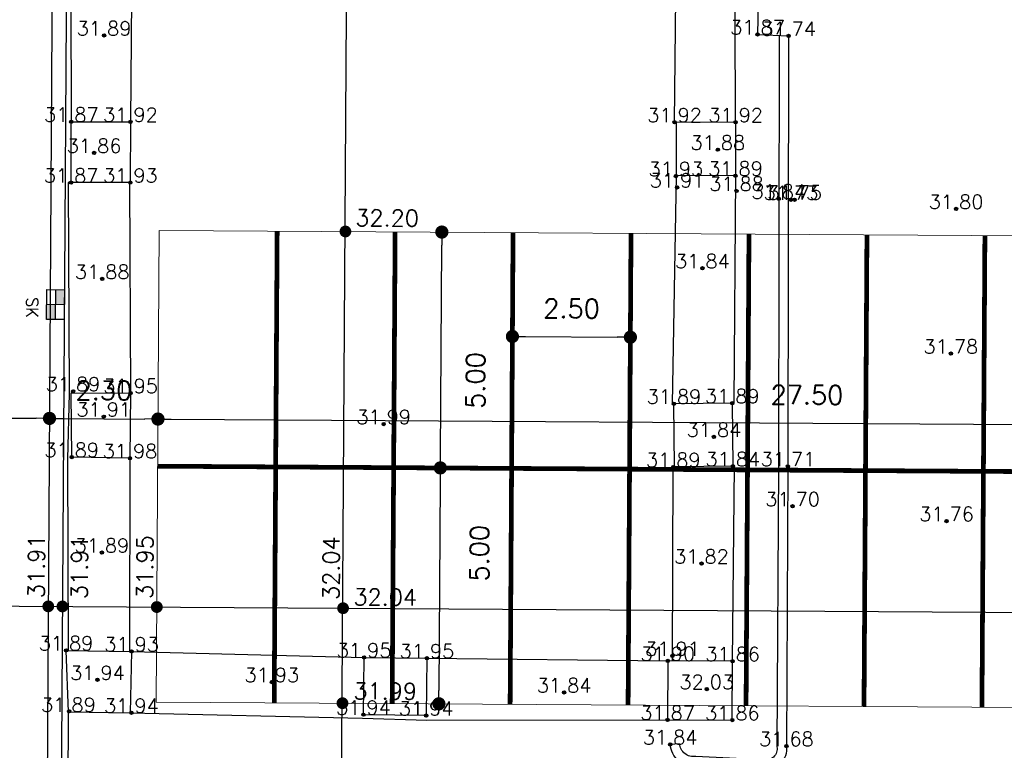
# Model space of a CAD drawing. Header units: metres. Extents: x 202952 to 203755, y 348879 to 349702.
# Tile 46 of 82: x 203339 to 203360, y 349389 to 349405. Entities that reach past the tile are written whole.
import ezdxf
from ezdxf.enums import TextEntityAlignment as Align

# ---------------------------------------------------------------- set-up
doc = ezdxf.new("R2010")
doc.units = ezdxf.units.M
doc.linetypes.add('PH 1-1 STREEP', pattern=[2, 1, -1])
for name, color, linetype in [('PH-INM-HOOGTE', 20, 'Continuous'), ('PH-INM-HOOGTEPUNT', 20, 'Continuous'), ('PH-INM-KANTVERHARDING', 253, 'Continuous'), ('PH-NIEUW-AAND-DPROF', 1, 'Continuous'), ('PH-NIEUW-BAND-20-30', 115, 'Continuous'), ('PH-NIEUW-HOOGTES', 170, 'Continuous'), ('PH-NIEUW-MAATVOERING', 2, 'Continuous'), ('PH-RIO-KOLK', 7, 'Continuous')]:
    doc.layers.add(name, color=color, linetype=linetype)
doc.layers.add('PH-NIEUW-AFSCHEIDING MATERIAAL PARKEERVAK', color=115, linetype='PH 1-1 STREEP', transparency=0.5)
doc.layers.add('PH-NIEUW-AFSCHEIDING PARKEERVAK MAATVOERING', color=115, linetype='Continuous', lineweight=5)
doc.styles.add('1-200', font='romans.shx', dxfattribs={"height": 0.4})
doc.styles.add('ISO', font='ISO')
doc.styles.add('ROMANS', font='romans.shx')
doc.dimstyles.new('BEMATING200', dxfattribs={"dimtxt": 0.4, "dimasz": 0.28, "dimexe": 0.5, "dimexo": 0.1, "dimgap": 0.4, "dimtad": 1, "dimlfac": -0.1, "dimzin": 0, "dimdsep": 46, "dimtxsty": '1-200', "dimblk": 'DOT', "dimcen": 0.09, "dimclrd": 8, "dimclre": 8, "dimclrt": 256, "dimadec": 3, "dimazin": 0, "dimtfac": 1, "dimtmove": 2, "dimatfit": 3, "dimfxl": 1, "dimtolj": 1, "dimtzin": 0, "dimarcsym": 0})

# ---------------------------------------------------------------- blocks, each defined once
blk = doc.blocks.new('MARKER', base_point=(45, 10))
at = {"color": 0}
for radius in [0.35, 0.25]:
    blk.add_circle((45, 10), radius, dxfattribs=at)
at = {"color": 0, "style": 'ISO'}
blk.add_attdef('MARKER', (45.6, 10), '', height=0.9, dxfattribs=at)
blk = doc.blocks.new('*U48')
h = blk.add_hatch(color=256)
h.paths.add_polyline_path([(0, 0.374), (-0.315, 0.374), (-0.315, 0.187), (0, 0.187)])
h.paths.add_polyline_path([(0, 0.187), (0, 0), (0.315, 0), (0.315, 0.187)])
blk.add_lwpolyline([(0.315, 0), (-0.315, 0), (-0.315, 0.374), (0.315, 0.374)], close=True)
for points in [[(-0.315, 0.374), (0, 0.374), (0, 0)], [(-0.315, 0.187), (0.315, 0.187)]]:
    blk.add_lwpolyline(points)
at = {"style": 'ROMANS'}
blk.add_attdef('SK', (-0.149, -0.428), '', height=0.25, dxfattribs=at)
blk = doc.blocks.new('_Dot')
at = {"color": 0, "linetype": 'ByBlock', "lineweight": -2}
blk.add_line((-0.5, 0), (-1, 0), dxfattribs=at)
at = {"color": 0, "linetype": 'ByBlock', "const_width": 0.5}
blk.add_lwpolyline([(-0.25, 0, 1), (0.25, 0, 1)], format="xyb", close=True, dxfattribs=at)
blk = doc.blocks.new('*D99')
at = {"layer": 'Defpoints', "color": 0, "transparency": 16777216}
for p in [(203333.676, 349396.186), (203339.476, 349396.15), (203339.476, 349396.15)]:
    blk.add_point(p, dxfattribs=at)
at = {"layer": 'PH-NIEUW-MAATVOERING', "color": 8, "lineweight": -2, "transparency": 16777216}
blk.add_line((203333.956, 349396.185), (203339.196, 349396.152), dxfattribs=at)
at = {"layer": 'PH-NIEUW-MAATVOERING', "color": 8, "lineweight": -2, "transparency": 16777216, "xscale": 0.28, "yscale": 0.28, "zscale": 0.28}
for p, rotation in [((203333.676, 349396.186), 179.6402103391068), ((203339.476, 349396.15), 359.6402103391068)]:
    blk.add_blockref('_Dot', p, dxfattribs=dict(at, rotation=rotation))
at = {"layer": 'PH-NIEUW-MAATVOERING', "transparency": 16777216, "insert": (203337.761, 349396.761), "char_height": 0.4, "attachment_point": 5, "rotation": 359.6402, "style": '1-200'}
blk.add_mtext('\\A1;5.80', dxfattribs=at)
blk = doc.blocks.new('*D100')
at = {"layer": 'Defpoints', "color": 0, "transparency": 16777216}
for p in [(203339.476, 349396.15), (203341.775, 349396.136), (203341.775, 349396.136)]:
    blk.add_point(p, dxfattribs=at)
at = {"layer": 'PH-NIEUW-MAATVOERING', "color": 8, "lineweight": -2, "transparency": 16777216}
blk.add_line((203339.756, 349396.148), (203341.496, 349396.137), dxfattribs=at)
at = {"layer": 'PH-NIEUW-MAATVOERING', "color": 8, "lineweight": -2, "transparency": 16777216, "xscale": 0.28, "yscale": 0.28, "zscale": 0.28}
for p, rotation in [((203339.476, 349396.15), 179.6402103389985), ((203341.775, 349396.136), 359.6402103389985)]:
    blk.add_blockref('_Dot', p, dxfattribs=dict(at, rotation=rotation))
at = {"layer": 'PH-NIEUW-MAATVOERING', "transparency": 16777216, "insert": (203340.629, 349396.743), "char_height": 0.4, "attachment_point": 5, "rotation": 359.6402, "style": '1-200'}
blk.add_mtext('\\A1;2.30', dxfattribs=at)
blk = doc.blocks.new('*D101')
at = {"layer": 'Defpoints', "color": 0, "transparency": 16777216}
for p in [(203341.775, 349396.136), (203369.275, 349395.963), (203369.275, 349395.963)]:
    blk.add_point(p, dxfattribs=at)
at = {"layer": 'PH-NIEUW-MAATVOERING', "color": 8, "lineweight": -2, "transparency": 16777216}
blk.add_line((203342.055, 349396.134), (203368.995, 349395.965), dxfattribs=at)
at = {"layer": 'PH-NIEUW-MAATVOERING', "color": 8, "lineweight": -2, "transparency": 16777216, "xscale": 0.28, "yscale": 0.28, "zscale": 0.28}
for p, rotation in [((203341.775, 349396.136), 179.6402103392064), ((203369.275, 349395.963), 359.6402103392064)]:
    blk.add_blockref('_Dot', p, dxfattribs=dict(at, rotation=rotation))
at = {"layer": 'PH-NIEUW-MAATVOERING', "transparency": 16777216, "insert": (203355.529, 349396.649), "char_height": 0.4, "attachment_point": 5, "rotation": 359.6402, "style": '1-200'}
blk.add_mtext('\\A1;27.50', dxfattribs=at)
blk = doc.blocks.new('*D103')
at = {"layer": 'Defpoints', "color": 0, "transparency": 16777216}
for p in [(203349.3, 349400.09), (203351.8, 349400.074), (203351.787, 349397.871)]:
    blk.add_point(p, dxfattribs=at)
at = {"layer": 'PH-NIEUW-MAATVOERING', "color": 8, "lineweight": -2, "transparency": 16777216}
blk.add_line((203349.567, 349397.885), (203351.507, 349397.873), dxfattribs=at)
at = {"layer": 'PH-NIEUW-MAATVOERING', "color": 8, "lineweight": -2, "transparency": 16777216, "xscale": 0.28, "yscale": 0.28, "zscale": 0.28}
for p, rotation in [((203349.287, 349397.887), 179.6402103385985), ((203351.787, 349397.871), 359.6402103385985)]:
    blk.add_blockref('_Dot', p, dxfattribs=dict(at, rotation=rotation))
at = {"layer": 'PH-NIEUW-MAATVOERING', "transparency": 16777216, "insert": (203350.54, 349398.479), "char_height": 0.4, "attachment_point": 5, "rotation": 359.6402, "style": '1-200'}
blk.add_mtext('\\A1;2.50', dxfattribs=at)
blk = doc.blocks.new('*D104')
at = {"layer": 'Defpoints', "color": 0, "transparency": 16777216}
for p in [(203346.801, 349400.106), (203347.791, 349400.1), (203346.769, 349395.106)]:
    blk.add_point(p, dxfattribs=at)
at = {"layer": 'PH-NIEUW-MAATVOERING', "color": 8, "lineweight": -2, "transparency": 16777216}
blk.add_line((203347.761, 349395.38), (203347.789, 349399.82), dxfattribs=at)
at = {"layer": 'PH-NIEUW-MAATVOERING', "color": 8, "lineweight": -2, "transparency": 16777216, "xscale": 0.28, "yscale": 0.28, "zscale": 0.28}
for p, rotation in [((203347.791, 349400.1), 89.64021033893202), ((203347.759, 349395.1), 269.640210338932)]:
    blk.add_blockref('_Dot', p, dxfattribs=dict(at, rotation=rotation))
at = {"layer": 'PH-NIEUW-MAATVOERING', "transparency": 16777216, "insert": (203348.503, 349396.955), "char_height": 0.4, "attachment_point": 5, "rotation": 89.6402, "style": '1-200'}
blk.add_mtext('\\A1;5.00', dxfattribs=at)
blk = doc.blocks.new('*D105')
at = {"layer": 'Defpoints', "color": 0, "transparency": 16777216}
for p in [(203347.759, 349395.1), (203347.728, 349390.1), (203347.728, 349390.1)]:
    blk.add_point(p, dxfattribs=at)
at = {"layer": 'PH-NIEUW-MAATVOERING', "color": 8, "lineweight": -2, "transparency": 16777216}
blk.add_line((203347.758, 349394.82), (203347.73, 349390.38), dxfattribs=at)
at = {"layer": 'PH-NIEUW-MAATVOERING', "color": 8, "lineweight": -2, "transparency": 16777216, "xscale": 0.28, "yscale": 0.28, "zscale": 0.28}
for p, rotation in [((203347.759, 349395.1), 89.64021033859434), ((203347.728, 349390.1), 269.6402103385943)]:
    blk.add_blockref('_Dot', p, dxfattribs=dict(at, rotation=rotation))
at = {"layer": 'PH-NIEUW-MAATVOERING', "transparency": 16777216, "insert": (203348.587, 349393.292), "char_height": 0.4, "attachment_point": 5, "rotation": 89.6402, "style": '1-200'}
blk.add_mtext('\\A1;5.00', dxfattribs=at)

msp = doc.modelspace()

# ---------------------------------------------------------------- linework, layer by layer
at = {"layer": 'PH-INM-KANTVERHARDING'}
for p, q in [((203339.926, 349407.033), (203339.938, 349402.439)), ((203341.227, 349407.021), (203341.191, 349402.437)), ((203352.723, 349402.434), (203352.771, 349406.868)), ((203339.935, 349401.151), (203339.938, 349402.439)), ((203339.938, 349402.439), (203341.191, 349402.437)), ((203341.191, 349402.437), (203341.189, 349401.149)), ((203352.723, 349402.434), (203354.017, 349402.43)), ((203352.763, 349401.298), (203352.766, 349402.434)), ((203354.017, 349402.43), (203354.014, 349401.295)), ((203354.014, 349401.295), (203352.763, 349401.298)), ((203339.87, 349401.151), (203339.894, 349396.68)), ((203341.189, 349401.149), (203339.87, 349401.151)), ((203339.894, 349396.68), (203339.859, 349395.293)), ((203352.723, 349395.123), (203352.71, 349396.461)), ((203353.945, 349396.473), (203353.958, 349395.135)), ((203352.679, 349391.008), (203352.695, 349395.123)), ((203353.995, 349395.135), (203352.695, 349395.123)), ((203353.953, 349391.002), (203353.995, 349395.135)), ((203339.878, 349389.926), (203339.827, 349391.232)), ((203339.827, 349391.232), (203341.215, 349391.21)), ((203341.215, 349391.21), (203341.184, 349389.91)), ((203346.128, 349389.869), (203346.144, 349391.083)), ((203346.144, 349391.083), (203347.474, 349391.065)), ((203347.474, 349391.065), (203347.458, 349389.851)), ((203341.184, 349389.91), (203346.109, 349389.792)), ((203347.458, 349389.851), (203346.128, 349389.869)), ((203346.109, 349389.792), (203347.471, 349389.754)), ((203347.471, 349389.754), (203352.575, 349389.759)), ((203352.829, 349389.253), (203352.63, 349389.238))]:
    msp.add_line(p, q, dxfattribs=at)
at = {"layer": 'PH-INM-KANTVERHARDING', "flags": 128}
for points in [[(203354.017, 349402.43), (203354.003, 349406.883)], [(203355.165, 349406.413), (203354.524, 349406.396), (203354.481, 349404.29), (203355.14, 349404.258)], [(203354.014, 349401.295), (203353.976, 349396.473), (203352.676, 349396.46), (203352.763, 349401.298)], [(203339.859, 349395.293), (203339.873, 349391.232)], [(203341.182, 349395.305), (203341.173, 349391.21)], [(203341.215, 349391.21), (203346.144, 349391.083)], [(203347.474, 349391.065), (203352.58, 349391.008)], [(203333.349, 349382.084), (203339.851, 349383.421), (203339.878, 349389.926), (203341.184, 349389.91)]]:
    msp.add_lwpolyline(points, dxfattribs=at)
for points in [[(203355.14, 349404.258), (203355.126, 349395.134), (203355.092, 349389.204, -0.507436), (203354.576, 349388.71), (203353.179, 349388.784, -0.424983), (203352.63, 349389.238)], [(203354.94, 349404.268), (203354.926, 349395.135), (203354.892, 349389.189, -0.536502), (203354.601, 349388.909), (203353.171, 349388.984, -0.439511), (203352.829, 349389.253, -0.231422)]]:
    msp.add_lwpolyline(points, format="xyb", dxfattribs=at)
at = {"layer": 'PH-INM-KANTVERHARDING'}
msp.add_lwpolyline([(203341.17, 349401.149), (203341.194, 349396.687)], dxfattribs=at)
at = {"layer": 'PH-INM-KANTVERHARDING', "flags": 128}
for points in [[(203341.194, 349396.687), (203341.182, 349395.305), (203339.947, 349395.33), (203339.932, 349396.693)], [(203352.58, 349391.008), (203352.575, 349389.759), (203353.947, 349389.753), (203353.953, 349391.002)]]:
    msp.add_lwpolyline(points, close=True, dxfattribs=at)
at = {"layer": 'PH-NIEUW-AAND-DPROF', "elevation": 31.931}
msp.add_lwpolyline([(203345.458, 349356.08), (203345.95, 349432.389)], dxfattribs=at)
at = {"layer": 'PH-NIEUW-AAND-DPROF'}
msp.add_lwpolyline([(203336.551, 349392.184), (203376.394, 349391.934)], dxfattribs=at)
at = {"layer": 'PH-NIEUW-AFSCHEIDING MATERIAAL PARKEERVAK', "ltscale": 0.2, "transparency": 33554687, "const_width": 0.1}
for points in [[(203344.301, 349400.122), (203344.238, 349390.122)], [(203346.801, 349400.106), (203346.738, 349390.106)], [(203349.3, 349400.09), (203349.238, 349390.09)], [(203351.8, 349400.074), (203351.738, 349390.075)], [(203354.3, 349400.059), (203354.238, 349390.059)], [(203356.8, 349400.043), (203356.738, 349390.043)], [(203359.3, 349400.027), (203359.237, 349390.028)], [(203341.769, 349395.137), (203369.269, 349394.965)]]:
    msp.add_lwpolyline(points, dxfattribs=at)
at = {"layer": 'PH-NIEUW-AFSCHEIDING PARKEERVAK MAATVOERING', "lineweight": 13}
for p, q in [((203341.738, 349390.137), (203341.801, 349400.137)), ((203341.801, 349400.137), (203369.3, 349399.965)), ((203369.237, 349389.965), (203341.738, 349390.137))]:
    msp.add_line(p, q, dxfattribs=at)
at = {"layer": 'PH-NIEUW-BAND-20-30'}
for points in [[(203339.557, 349409.1), (203339.376, 349380.328)], [(203339.557, 349409.1), (203339.376, 349380.328)], [(203339.857, 349409.098), (203339.676, 349380.326)]]:
    msp.add_lwpolyline(points, dxfattribs=at)
at = {"layer": 'PH-NIEUW-HOOGTES', "const_width": 0.125}
for points in [[(203345.705, 349400.158, 1), (203345.79, 349400.067, 1)], [(203339.408, 349392.211, 1), (203339.493, 349392.12, 1)], [(203339.708, 349392.209, 1), (203339.793, 349392.118, 1)], [(203341.708, 349392.197, 1), (203341.793, 349392.105, 1)]]:
    msp.add_lwpolyline(points, format="xyb", close=True, dxfattribs=at)
at = {"layer": 'PH-NIEUW-HOOGTES', "const_width": 0.125, "elevation": 31.931}
for points in [[(203345.655, 349392.172, 1), (203345.74, 349392.081, 1)], [(203345.655, 349392.172, 1), (203345.74, 349392.081, 1)], [(203345.642, 349390.158, 1), (203345.727, 349390.067, 1)]]:
    msp.add_lwpolyline(points, format="xyb", close=True, dxfattribs=at)

# ---------------------------------------------------------------- block references
at = {"layer": 'PH-INM-HOOGTEPUNT', "xscale": 0.1, "yscale": 0.1, "zscale": 0.1}
for p in [(203340.633, 349404.268, 31.888), (203354.481, 349404.29, 31.867), (203355.14, 349404.258, 31.744), (203339.938, 349402.439, 31.866), (203341.191, 349402.437, 31.925), (203352.723, 349402.429, 31.923), (203354.017, 349402.43, 31.92), (203340.422, 349401.777, 31.859), (203353.64, 349401.847, 31.885), (203352.75, 349401.288, 31.932), (203354.014, 349401.295, 31.893), (203339.935, 349401.151, 31.866), (203341.189, 349401.149, 31.928), (203352.777, 349401.046, 31.907), (203354.037, 349400.971, 31.88), (203354.93, 349400.807, 31.839), (203355.188, 349400.784, 31.733), (203355.268, 349400.786, 31.747), (203358.69, 349400.59, 31.801), (203353.314, 349399.333, 31.841), (203340.593, 349399.107, 31.882), (203358.578, 349397.523, 31.778), (203339.975, 349396.724, 31.888), (203341.194, 349396.687, 31.949), (203352.71, 349396.461, 31.892), (203353.945, 349396.473, 31.892), (203340.626, 349396.187, 31.91), (203346.558, 349396.031, 31.993), (203353.558, 349395.758, 31.84), (203339.947, 349395.33, 31.888), (203341.182, 349395.305, 31.979), (203352.695, 349395.118, 31.89), (203353.958, 349395.135, 31.837), (203355.126, 349395.134, 31.709), (203355.224, 349394.288, 31.695), (203358.487, 349393.973, 31.761), (203340.586, 349393.307, 31.89), (203353.294, 349393.072, 31.823), (203339.827, 349391.232, 31.893), (203341.215, 349391.21, 31.932), (203346.144, 349391.083, 31.948), (203347.474, 349391.065, 31.949), (203352.679, 349391.115, 31.905), (203352.58, 349391.008, 31.896), (203353.953, 349391.002, 31.859), (203340.493, 349390.608, 31.939), (203344.188, 349390.561, 31.932), (203353.405, 349390.411, 32.026), (203350.383, 349390.341, 31.843), (203339.89, 349389.94, 31.893), (203341.212, 349389.909, 31.937), (203346.128, 349389.869, 31.936), (203347.458, 349389.851, 31.936), (203347.46, 349389.851, 31.936), (203352.575, 349389.759, 31.869), (203353.947, 349389.753, 31.859), (203352.63, 349389.238, 31.839), (203355.092, 349389.204, 31.684)]:
    msp.add_blockref('MARKER', p, dxfattribs=at)
at = {"layer": 'PH-RIO-KOLK', "rotation": 269.2221849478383}
msp.add_blockref('*U48', (203339.415, 349398.565), dxfattribs=at).add_auto_attribs({'SK': 'SK'})

# ---------------------------------------------------------------- texts
at = {"layer": 'PH-INM-HOOGTE', "style": 'ROMANS'}
for s, p in [('31.89', (203340.633, 349404.268)), ('31.87', (203354.481, 349404.29)), ('31.74', (203355.14, 349404.258)), ('31.87', (203339.938, 349402.439)), ('31.92', (203341.191, 349402.437)), ('31.92', (203352.723, 349402.429)), ('31.92', (203354.017, 349402.43)), ('31.88', (203353.64, 349401.847)), ('31.86', (203340.422, 349401.777)), ('31.93', (203352.75, 349401.288)), ('31.89', (203354.014, 349401.295)), ('31.87', (203339.935, 349401.151)), ('31.93', (203341.189, 349401.149)), ('31.91', (203352.777, 349401.046)), ('31.88', (203354.037, 349400.971)), ('31.84', (203354.93, 349400.807)), ('31.73', (203355.188, 349400.784)), ('31.75', (203355.268, 349400.786)), ('31.80', (203358.69, 349400.59)), ('31.84', (203353.314, 349399.333)), ('31.88', (203340.593, 349399.107)), ('31.78', (203358.578, 349397.523)), ('31.89', (203339.975, 349396.724)), ('31.95', (203341.194, 349396.687)), ('31.89', (203352.71, 349396.461)), ('31.89', (203353.945, 349396.473)), ('31.91', (203340.626, 349396.187)), ('31.99', (203346.558, 349396.031)), ('31.84', (203353.558, 349395.758)), ('31.89', (203339.947, 349395.33)), ('31.98', (203341.182, 349395.305)), ('31.84', (203353.958, 349395.135)), ('31.71', (203355.126, 349395.134)), ('31.89', (203352.695, 349395.118)), ('31.70', (203355.224, 349394.288)), ('31.76', (203358.487, 349393.973)), ('31.89', (203340.586, 349393.307)), ('31.82', (203353.294, 349393.072)), ('31.89', (203339.827, 349391.232)), ('31.93', (203341.215, 349391.21)), ('31.95', (203346.144, 349391.083)), ('31.95', (203347.474, 349391.065)), ('31.90', (203352.58, 349391.008)), ('31.91', (203352.679, 349391.115)), ('31.86', (203353.953, 349391.002)), ('31.94', (203340.493, 349390.608)), ('31.93', (203344.188, 349390.561)), ('31.84', (203350.383, 349390.341)), ('32.03', (203353.405, 349390.411)), ('31.89', (203339.878, 349389.926)), ('31.94', (203341.212, 349389.909)), ('31.94', (203346.128, 349389.869)), ('31.94', (203347.458, 349389.851)), ('31.94', (203347.46, 349389.851)), ('31.87', (203352.575, 349389.759)), ('31.86', (203353.947, 349389.753)), ('31.84', (203352.63, 349389.238)), ('31.68', (203355.092, 349389.204))]:
    msp.add_text(s, height=0.3, dxfattribs=at).set_placement(p, align=Align.CENTER)
at = {"layer": 'PH-NIEUW-HOOGTES', "style": 'ROMANS'}
for s, rotation, p in [('32.20', 359.6402, (203345.955, 349400.228)), ('31.91', 89.6402, (203339.369, 349392.338)), ('31.91', 89.6402, (203340.282, 349392.318)), ('31.95', 89.6402, (203341.668, 349392.323)), ('32.04', 89.6402, (203345.615, 349392.299, 31.931)), ('32.04', 359.6402, (203345.915, 349392.191, 0.1)), ('31.99', 359.6402, (203345.914, 349390.198, 31.931))]:
    msp.add_text(s, height=0.35, rotation=rotation, dxfattribs=at).set_placement(p)

# ---------------------------------------------------------------- dimensions: what is measured, and where the dimension line sits
at = {"layer": 'PH-NIEUW-MAATVOERING'}
for base, p1, p2, angle, picture, middle in [((203347.791, 349400.1), (203346.769, 349395.106), (203346.801, 349400.106), 89.6402, '*D104', (203348.503, 349396.955)), ((203339.476, 349396.15), (203333.676, 349396.186), (203339.476, 349396.15), 359.6402, '*D99', (203337.761, 349396.761)), ((203347.728, 349390.1), (203347.759, 349395.1), (203347.728, 349390.1), 269.6402, '*D105', (203348.587, 349393.292))]:
    dim = msp.add_linear_dim(base=base, p1=p1, p2=p2, angle=angle, dimstyle='BEMATING200', override={"dimtad": 3, "dimse1": 1, "dimse2": 1}, dxfattribs=at)
    dim.commit()
    dim.dimension.update_dxf_attribs({"geometry": picture, "text_midpoint": middle, "dimtype": 129})
for p1, p2, distance, picture, middle in [((203349.3, 349400.09), (203351.8, 349400.074), -2.204, '*D103', (203350.54, 349398.479)), ((203339.476, 349396.15), (203341.775, 349396.136), 0, '*D100', (203340.629, 349396.743)), ((203341.775, 349396.136), (203369.275, 349395.963), 0, '*D101', (203355.529, 349396.649))]:
    dim = msp.add_aligned_dim(p1=p1, p2=p2, distance=distance, dimstyle='BEMATING200', override={"dimtad": 3, "dimse1": 1, "dimse2": 1}, dxfattribs=at)
    dim.commit()
    dim.dimension.update_dxf_attribs({"geometry": picture, "text_midpoint": middle})

doc.saveas('drawing.dxf')
